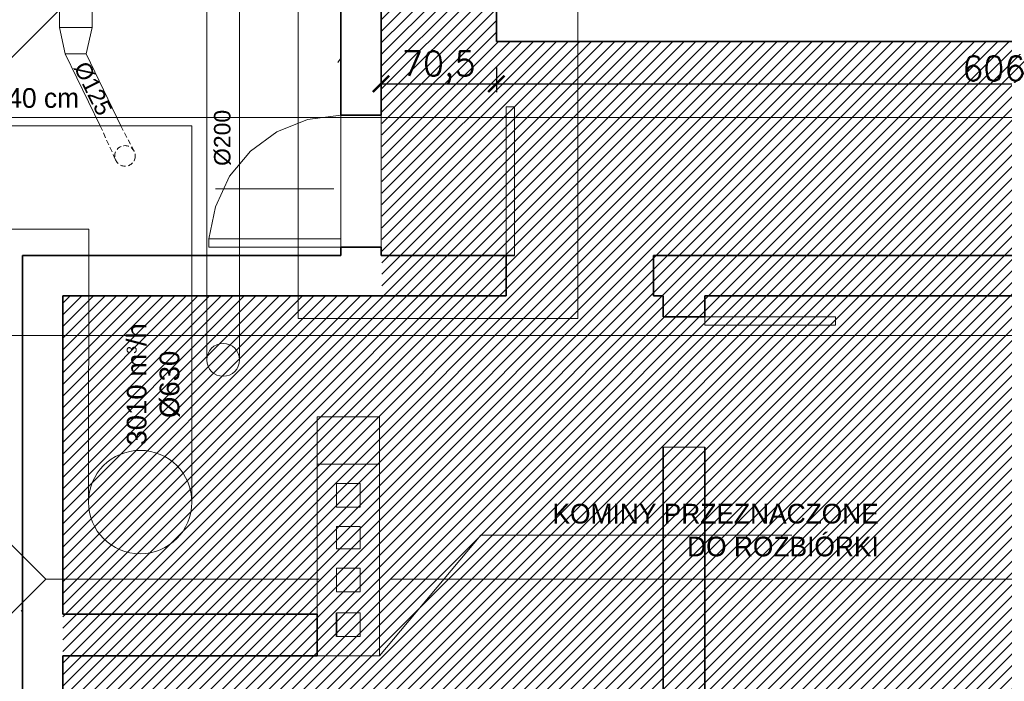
# Model space of a CAD drawing. Header units: millimetres. Extents: x -740 to 33545, y 5178 to 22494.
# Tile 85 of 256: x 9395 to 9995, y 6561 to 6964. Entities that reach past the tile are written whole.
import ezdxf
from ezdxf.lldxf.tags import DXFTag

# ---------------------------------------------------------------- set-up
doc = ezdxf.new("R2010")
doc.units = ezdxf.units.MM
doc.header["$MEASUREMENT"] = 0
doc.linetypes.add('CENTERX2', pattern=[101.6, 63.5, -12.7, 12.7, -12.7])
doc.linetypes.add('DASHED2', pattern=[9.525, 6.35, -3.175])
doc.layers.get('Defpoints').update_dxf_attribs({"color": 252})
doc.layers.add('_IS_EKO_Opis_Wentylacja', color=7, linetype='CENTERX2')
for name, color, linetype, lineweight in [('_IS_EKO_Wentylacja_Czerpnia', 72, 'Continuous', 20), ('_IS_Nawiew', 5, 'Continuous', 20), ('_IS_Wywiew', 1, 'Continuous', 20), ('A_istniejące ściany', 252, 'Continuous', 35), ('A_wymiarowanie', 252, 'Continuous', 9), ('k_wyburzenia widoczne', 252, 'PNEUMATIC2', 18), ('l.przerywana', 252, 'ICAD_ISO03W100', 5), ('l.widokowa', 252, 'Continuous', 15), ('Nowe_820-G Rysunki Obrazki_Nr_pióra__101', 252, 'Continuous', 5), ('Nowe_820-G Rysunki Obrazki_Nr_pióra__19', 252, 'Continuous', 0), ('Nowe_820-G Rysunki Obrazki_Nr_pióra__23', 252, 'Continuous', 15), ('wymiarowanie', 252, 'Continuous', 9)]:
    doc.layers.add(name, color=color, linetype=linetype, lineweight=lineweight)
doc.layers.add('UWAGI_podłoga na legarachdo rozbiórki', color=252, linetype='Continuous', lineweight=13, plot=False)
doc.styles.add('Arial', font='arial.ttf')
doc.styles.add('styl1', font='arial.ttf', dxfattribs={"height": 15})
doc.styles.add('styl2', font='simplex.shx')
tags = doc.linetypes.add('ICAD_ISO03W100', pattern=[30, 12, -18]).pattern_tags.tags
tags[6:7] = [DXFTag(74, 4), DXFTag(75, 0), DXFTag(340, '0'), DXFTag(46, 1.0), DXFTag(50, 0.0), DXFTag(44, 0.0), DXFTag(45, 0.0)]
tags[4:5] = [DXFTag(74, 4), DXFTag(75, 0), DXFTag(340, '0'), DXFTag(46, 1.0), DXFTag(50, 0.0), DXFTag(44, 0.0), DXFTag(45, 0.0)]
doc.linetypes.add('PNEUMATIC2', pattern='A,0.5,-0.25,["//",Standard,S=0.2,R=0,X=-0.1,Y=-0.1],-0.25', length=1)
doc.dimstyles.new('Kopia I_1.100', dxfattribs={"dimtxt": 15, "dimasz": 10, "dimexe": 5, "dimexo": 1, "dimgap": 1.5, "dimtad": 1, "dimdec": 1, "dimrnd": 0.5, "dimtxsty": 'styl2', "dimblk": 'ARCHTICK', "dimcen": 5, "dimadec": 0, "dimazin": 0, "dimtfac": 1, "dimtdec": 1, "dimtmove": 0, "dimatfit": 3, "dimldrblk": 'ARCHTICK', "dimfxl": 0, "dimarcsym": 0})

# ---------------------------------------------------------------- blocks, each defined once
blk = doc.blocks.new('_ArchTick')
at = {"color": 0, "linetype": 'ByBlock', "const_width": 0.15}
blk.add_lwpolyline([(-0.5, -0.5), (0.5, 0.5)], dxfattribs=at)
blk = doc.blocks.new('*D1869')
at = {"layer": 'Defpoints', "color": 0}
for p in [(9615.27, 6953.39), (9685.55, 6950.42), (9685.55, 6924.64)]:
    blk.add_point(p, dxfattribs=at)
at = {"layer": 'wymiarowanie', "color": 0, "lineweight": -2}
for p, q in [((9615.27, 6934.64), (9615.27, 6919.64)), ((9685.55, 6934.64), (9685.55, 6919.64)), ((9615.27, 6924.64), (9685.55, 6924.64))]:
    blk.add_line(p, q, dxfattribs=at)
at = {"layer": 'wymiarowanie', "color": 0, "lineweight": -2, "xscale": 10, "yscale": 10, "zscale": 10, "rotation": 180}
blk.add_blockref('_ArchTick', (9615.27, 6924.64), dxfattribs=at)
at = {"layer": 'wymiarowanie', "color": 0, "lineweight": -2, "xscale": 10, "yscale": 10, "zscale": 10}
blk.add_blockref('_ArchTick', (9685.55, 6924.64), dxfattribs=at)
at = {"layer": 'wymiarowanie', "color": 0, "insert": (9650.41, 6934.69), "char_height": 15, "attachment_point": 5, "style": 'styl2'}
blk.add_mtext('70,5', dxfattribs=at)
blk = doc.blocks.new('*D1870')
at = {"layer": 'Defpoints', "color": 0}
for p in [(9685.55, 6950.42), (10291.76, 6950.42), (10291.76, 6924.64)]:
    blk.add_point(p, dxfattribs=at)
at = {"layer": 'wymiarowanie', "color": 0, "lineweight": -2}
for p, q in [((9685.55, 6934.64), (9685.55, 6919.64)), ((10291.76, 6934.64), (10291.76, 6919.64)), ((9685.55, 6924.64), (10291.76, 6924.64))]:
    blk.add_line(p, q, dxfattribs=at)
at = {"layer": 'wymiarowanie', "color": 0, "lineweight": -2, "xscale": 10, "yscale": 10, "zscale": 10, "rotation": 180}
blk.add_blockref('_ArchTick', (9685.55, 6924.64), dxfattribs=at)
at = {"layer": 'wymiarowanie', "color": 0, "lineweight": -2, "xscale": 10, "yscale": 10, "zscale": 10}
blk.add_blockref('_ArchTick', (10291.76, 6924.64), dxfattribs=at)
at = {"layer": 'wymiarowanie', "color": 0, "insert": (9988.65, 6934.01), "char_height": 15, "attachment_point": 5, "style": 'styl2'}
blk.add_mtext('606', dxfattribs=at)

msp = doc.modelspace()

# ---------------------------------------------------------------- hatches: boundary and pattern name
at = {"layer": 'UWAGI_podłoga na legarachdo rozbiórki'}
h = msp.add_hatch(dxfattribs=at)
h.set_pattern_fill('ANSI31', color=256, scale=40, style=0)
h.paths.add_polyline_path([(9421.39, 6795.48), (10177.46, 6795.48), (10177.46, 6350.14), (9421.39, 6350.14)])
h.paths.add_polyline_path([(10202.86, 6950.42), (9615.84, 6950.42), (9615.84, 6795.48), (10202.86, 6795.48)])
h.paths.add_polyline_path([(9628.82, 6350.14), (9707.56, 6279.86), (9707.56, 6219.75), (9987.81, 6219.75), (9987.81, 6350.14), (9887.65, 6350.14)])
h.paths.add_polyline_path([(9615.27, 7055.41), (9685.55, 7055.41), (9685.55, 6950.42), (9615.27, 6950.42)])

# ---------------------------------------------------------------- linework, layer by layer
at = {"layer": '_IS_EKO_Wentylacja_Czerpnia', "ltscale": 10}
for p, q in [((9500.03, 6899.04), (9302.49, 6899.04)), ((9500.03, 6669.83), (9500.03, 6899.04)), ((9437.24, 6836.04), (9365.49, 6836.04)), ((9437.24, 6836.04), (9437.03, 6669.83))]:
    msp.add_line(p, q, dxfattribs=at)
msp.add_circle((9468.53, 6669.83), 31.5, dxfattribs=at)
at = {"layer": '_IS_Nawiew'}
for p, q in [((9509.16, 6755.41), (9509.16, 6994.12)), ((9529.1, 6756.47), (9529.1, 6994.12))]:
    msp.add_line(p, q, dxfattribs=at)
msp.add_circle((9519.1, 6756.47), 10, dxfattribs=at)
at = {"layer": '_IS_Wywiew'}
for p, q in [((9419.32, 6994.12), (9419.32, 6958.9)), ((9439.32, 6981.47), (9439.32, 6958.9)), ((9419.32, 6958.9), (9422.85, 6942.9)), ((9419.32, 6958.9), (9439.32, 6958.9)), ((9439.32, 6958.9), (9435.57, 6942.9)), ((9422.85, 6942.9), (9444.18, 6899.04)), ((9423.07, 6942.9), (9435.57, 6942.9)), ((9435.57, 6942.9), (9456.74, 6899.04))]:
    msp.add_line(p, q, dxfattribs=at)
at = {"layer": '_IS_Wywiew', "linetype": 'DASHED2', "ltscale": 0.5}
for p, q in [((9444.18, 6899.04), (9453.62, 6878.17)), ((9456.74, 6899.04), (9464.85, 6883.66))]:
    msp.add_line(p, q, dxfattribs=at)
msp.add_circle((9459.32, 6880.75), 6.25, dxfattribs=at)
at = {"layer": 'A_istniejące ściany', "linetype": 'Continuous'}
for points in [[(9590.72, 6905.55), (9590.72, 7079.96)], [(9590.72, 6905.55), (9590.72, 7001.22)], [(9615.27, 6905.55), (9615.27, 7001.22)], [(9685.55, 6950.42), (9685.55, 7001.22)], [(9685.55, 6950.42), (9710.1, 6950.42)], [(9710.1, 6950.42), (10266.36, 6950.42)], [(9615.27, 6905.55), (9590.72, 6905.55)], [(9590.72, 6825.12), (9590.72, 6820.04)], [(9615.27, 6825.12), (9590.72, 6825.12)], [(9590.72, 6820.04), (9590.72, 6825.12)], [(9615.27, 6825.12), (9615.27, 6820.04)], [(9590.72, 6820.04), (9396.83, 6820.04)], [(9396.83, 6820.04), (9396.83, 6795.48)], [(9396.83, 6325.58), (9396.83, 6820.04)], [(9396.83, 6820.04), (9590.72, 6820.04)], [(9691.47, 6820.04), (9615.27, 6820.04)], [(9691.47, 6820.04), (9691.47, 6795.48)], [(9691.47, 6820.04), (9696.55, 6820.04)], [(10177.46, 6820.04), (9781.22, 6820.04)], [(9781.22, 6820.04), (9781.22, 6795.48)], [(9691.47, 6795.48), (9421.39, 6795.48)], [(9421.39, 6601.6), (9421.39, 6795.48)], [(9781.22, 6795.48), (9787.15, 6795.48)], [(9787.15, 6795.48), (9787.15, 6782.78)], [(9812.55, 6795.48), (10177.46, 6795.48)], [(9812.55, 6782.78), (9812.55, 6795.48)], [(9787.15, 6782.78), (9812.55, 6782.78)]]:
    msp.add_lwpolyline(points, dxfattribs=at)
at = {"layer": 'A_istniejące ściany'}
for points in [[(9787.15, 6703.2), (9787.15, 6241.76)], [(9812.55, 6703.2), (9812.55, 6241.76)], [(9576.33, 6601.6), (9421.39, 6601.6)], [(9469.65, 6601.6), (9459.49, 6601.6)], [(9469.65, 6601.6), (9479.81, 6601.6)], [(9421.39, 6350.14), (9421.39, 6576.2)], [(9421.39, 6576.2), (9576.33, 6576.2)], [(9469.65, 6576.2), (9459.49, 6576.2)], [(9469.65, 6576.2), (9479.81, 6576.2)]]:
    msp.add_lwpolyline(points, dxfattribs=at)
at = {"layer": 'A_istniejące ściany', "ltscale": 15}
for points in [[(9576.33, 6576.2), (9576.33, 6601.6)], [(9588.18, 6588.05), (9588.18, 6602.44)]]:
    msp.add_lwpolyline(points, dxfattribs=at)
at = {"layer": 'A_wymiarowanie'}
msp.add_line((9865.54, 6649.68), (9676.06, 6649.68), dxfattribs=at)
at = {"layer": 'k_wyburzenia widoczne', "ltscale": 15}
for points in [[(9576.33, 6693.04), (9576.33, 6721.82)], [(9614.43, 6721.82), (9576.33, 6721.82)], [(9614.43, 6721.82), (9614.43, 6693.04)], [(9614.43, 6693.04), (9576.33, 6693.04)], [(9576.33, 6693.04), (9576.33, 6576.2)], [(9614.43, 6693.04), (9576.33, 6693.04)], [(9614.43, 6576.2), (9614.43, 6693.04)], [(9588.18, 6666.79), (9588.18, 6681.18)], [(9602.57, 6681.18), (9588.18, 6681.18)], [(9602.57, 6681.18), (9602.57, 6666.79)], [(9602.57, 6666.79), (9588.18, 6666.79)], [(9588.18, 6641.39), (9588.18, 6654.94)], [(9602.57, 6654.94), (9588.18, 6654.94)], [(9602.57, 6654.94), (9602.57, 6641.39)], [(9602.57, 6641.39), (9588.18, 6641.39)], [(9588.18, 6615.14), (9588.18, 6629.54)], [(9602.57, 6629.54), (9588.18, 6629.54)], [(9602.57, 6629.54), (9602.57, 6615.14)], [(9602.57, 6615.14), (9588.18, 6615.14)], [(9602.57, 6602.44), (9588.18, 6602.44)], [(9602.57, 6602.44), (9602.57, 6588.05)], [(9602.57, 6588.05), (9588.18, 6588.05)], [(9614.43, 6576.2), (9576.33, 6576.2)]]:
    msp.add_lwpolyline(points, dxfattribs=at)
at = {"layer": 'l.przerywana'}
for p, q in [((9241.94, 6791.9), (9525.95, 7076.76)), ((9410.99, 6622.85), (9241.94, 6791.9)), ((8957.08, 6168.93), (9410.99, 6622.85)), ((9577.52, 6622.85), (9410.99, 6622.85)), ((10509.02, 6622.85), (9621.47, 6622.85))]:
    msp.add_line(p, q, dxfattribs=at)
for points in [[(9131.06, 7438.52), (9131.06, 6337.16), (11598.45, 6337.16), (11598.45, 7444.31), (11370.13, 7444.31), (11370.13, 6904.14), (9353.84, 6904.14), (9353.84, 7438.52)], [(9263.86, 6771.34), (9263.86, 6469.96), (11465.65, 6469.96), (11465.65, 6771.34)]]:
    msp.add_lwpolyline(points, close=True, dxfattribs=at)
at = {"layer": 'l.przerywana', "ltscale": 0.5}
msp.add_lwpolyline([(9564.87, 7104.96), (9735.1, 7104.96), (9735.1, 6781.76), (9564.87, 6781.76)], close=True, dxfattribs=at)
at = {"layer": 'l.przerywana', "ltscale": 0.3}
msp.add_lwpolyline([(9590.72, 6905.55), (9615.27, 6905.55), (9615.27, 6825.12), (9590.72, 6825.12)], close=True, dxfattribs=at)
at = {"layer": 'l.widokowa', "linetype": 'Continuous', "lineweight": 9}
msp.add_line((9723.75, 6781.76), (9584.28, 6781.76), dxfattribs=at)
at = {"layer": 'Nowe_820-G Rysunki Obrazki_Nr_pióra__101', "linetype": 'Continuous', "lineweight": 5}
for points in [[(9570.4, 6903.01), (9590.72, 6905.55)], [(9551.77, 6895.39), (9570.4, 6903.01)], [(9535.69, 6883.54), (9551.77, 6895.39)], [(9522.99, 6868.3), (9535.69, 6883.54)], [(9514.52, 6849.67), (9522.99, 6868.3)], [(9586.49, 6860.68), (9514.52, 6860.68)], [(9510.29, 6830.2), (9514.52, 6849.67)], [(9590.72, 6830.2), (9510.29, 6830.2)], [(9510.29, 6825.12), (9510.29, 6830.2)], [(9590.72, 6825.12), (9510.29, 6825.12)]]:
    msp.add_lwpolyline(points, dxfattribs=at)
at = {"layer": 'Nowe_820-G Rysunki Obrazki_Nr_pióra__19', "linetype": 'Continuous', "lineweight": 0}
for points in [[(9590.72, 6940.26), (9589.03, 6937.72)], [(9396.83, 6604.14), (9395.99, 6603.29)]]:
    msp.add_lwpolyline(points, dxfattribs=at)
at = {"layer": 'Nowe_820-G Rysunki Obrazki_Nr_pióra__23', "linetype": 'Continuous', "lineweight": 15}
for points in [[(9691.47, 6910.63), (9696.55, 6910.63)], [(9691.47, 6820.04), (9691.47, 6910.63)], [(9696.55, 6820.04), (9696.55, 6910.63)], [(9590.72, 6825.12), (9590.72, 6830.2)], [(9396.83, 6795.48), (9396.83, 6350.14)], [(9812.55, 6782.78), (9892.13, 6782.78)], [(9812.55, 6782.78), (9812.55, 6777.7)], [(9892.13, 6782.78), (9892.13, 6777.7)], [(9812.55, 6777.7), (9892.13, 6777.7)], [(9787.15, 6703.2), (9812.55, 6703.2)]]:
    msp.add_lwpolyline(points, dxfattribs=at)
at = {"layer": 'wymiarowanie'}
msp.add_line((9676.06, 6649.68), (9614.43, 6576.2), dxfattribs=at)

# ---------------------------------------------------------------- texts
at = {"layer": '_IS_EKO_Opis_Wentylacja', "char_height": 10, "width": 108.1234, "attachment_point": 1, "style": 'Arial'}
for s, insert, rotation in [('%%C125', (9436.78, 6939.37), 296.37214), ('%%C200', (9513.51, 6874.63), 90)]:
    msp.add_mtext(s, dxfattribs=dict(at, insert=insert, rotation=rotation))
at = {"layer": '_IS_EKO_Wentylacja_Czerpnia', "insert": (9476.61, 6741.55), "char_height": 12, "attachment_point": 5, "rotation": 90, "style": 'Arial'}
msp.add_mtext('3010 m{\\H0.5x;\\A2;3}/h\\P%%C630', dxfattribs=at)
at = {"layer": 'A_wymiarowanie', "insert": (9918.54, 6668.78), "char_height": 12, "width": 223.2778, "attachment_point": 3, "style": 'styl1'}
msp.add_mtext('{\\fCentury Gothic|b0|i0|c238|p34;KOMINY PRZEZNACZONE }{\\fCentury Gothic|b0|i0|c238|p34;DO ROZBIÓRKI}', dxfattribs=at)
at = {"layer": 'wymiarowanie', "insert": (9360.39, 6922.03), "char_height": 12, "width": 409.9394, "attachment_point": 1}
msp.add_mtext('{\\fCentury Gothic|b0|i0|c238|p34;h=140 cm}\\P\\pi409.93942;{\\fCentury Gothic|b0|i0|c238|p34;\\H1.00000x; }', dxfattribs=at)

# ---------------------------------------------------------------- dimensions: what is measured, and where the dimension line sits
at = {"layer": 'wymiarowanie'}
dim = msp.add_linear_dim(base=(9685.55, 6924.64), p1=(9615.27, 6953.39), p2=(9685.55, 6950.42), dimstyle='Kopia I_1.100', dxfattribs=at)
dim.commit()
dim.dimension.update_dxf_attribs({"geometry": '*D1869', "text_midpoint": (9650.41, 6934.69)})
dim = msp.add_linear_dim(base=(10291.76, 6924.64), p1=(9685.55, 6950.42), p2=(10291.76, 6950.42), dimstyle='Kopia I_1.100', override={"dimtmove": 1}, dxfattribs=at)
dim.commit()
dim.dimension.update_dxf_attribs({"geometry": '*D1870', "text_midpoint": (9988.65, 6934.01)})

doc.saveas('drawing.dxf')
